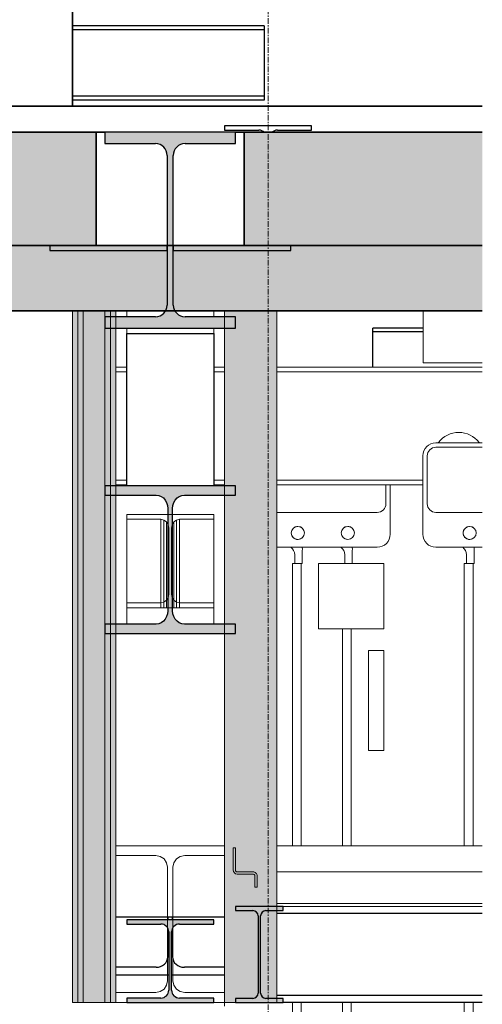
# Model space of a CAD drawing. Header units: millimetres. Extents: x 61846 to 198573, y 13020 to 52988.
# Tile 196 of 240: x 183532 to 184595, y 22546 to 24809. Entities that reach past the tile are written whole.
import ezdxf

# ---------------------------------------------------------------- set-up
doc = ezdxf.new("R2010")
doc.units = ezdxf.units.MM
doc.linetypes.add('Grid Line', pattern=[22.225, 12.7, -3.175, 3.175, -3.175])
for name, color, linetype, lineweight in [('A-FLOR', 192, 'Continuous', 50), ('A-GENM', 13, 'Continuous', 18), ('A-ROOF', 132, 'Continuous', 35), ('A-WALL', 113, 'Continuous', 25), ('E-LITE-EQPM', 33, 'Continuous', 18), ('S-BEAM', 12, 'Continuous', 35), ('S-GRID', 1, 'Continuous', 18)]:
    doc.layers.add(name, color=color, linetype=linetype, lineweight=lineweight)

# ---------------------------------------------------------------- blocks, each defined once
blk = doc.blocks.new('NLRS_63_LF_LB_plafond armatuur_gen_ISR_NLRS_63_LF_LB_plafondarmatuur recht_1200mm__7874279 - NLRS_63_LF_LB_plafond armatuur_gen_ISR_NLRS_63_LF_LB_plafondarmatuur recht_1200mm__7874279-614205-GZ lierenkamer 3')
at = {"layer": 'E-LITE-EQPM', "color": 7, "lineweight": 9}
for p, q in [((-44553.5, 24020), (-44553.5, 24140)), ((-44417.6, 24020), (-44553.5, 24020))]:
    blk.add_line(p, q, dxfattribs=at)
blk = doc.blocks.new('TadP_A_INS_INSTALLATIES_rvt-5-GZ lierenkamer 3')
at = {"layer": 'E-LITE-EQPM', "lineweight": 9}
blk.add_blockref('NLRS_63_LF_LB_plafond armatuur_gen_ISR_NLRS_63_LF_LB_plafondarmatuur recht_1200mm__7874279 - NLRS_63_LF_LB_plafond armatuur_gen_ISR_NLRS_63_LF_LB_plafondarmatuur recht_1200mm__7874279-614205-GZ lierenkamer 3', (0, 0), dxfattribs=at)
blk = doc.blocks.new('Floor_28_PBT_FL_druklaag_d_60 __320__C30_37_2599623 - Floor_28_PBT_FL_druklaag_d_60 __320__C30_37_2599623-313883-GZ lierenkamer 3')
at = {"layer": 'A-FLOR', "color": 90, "lineweight": 35}
for p, q in [((-44417.6, 24610), (-48552, 24610)), ((-44417.6, 24610), (-45360, 24610)), ((-45360, 24610), (-44417.6, 24610)), ((-46899, 24550), (-45305, 24550)), ((-45285, 24550), (-45305, 24550)), ((-45305, 24550), (-45285, 24550)), ((-45305, 24550), (-45305, 24290)), ((-44965, 24550), (-44985, 24550)), ((-44985, 24550), (-44965, 24550)), ((-44965, 24550), (-44417.6, 24550)), ((-44965, 24290), (-44965, 24550)), ((-45305, 24290), (-45121, 24290)), ((-45121, 24290), (-44965, 24290))]:
    blk.add_line(p, q, dxfattribs=at)
blk = doc.blocks.new('Floor_28_PBT_FL_druklaag_d_60 __320__C30_37_2599623 - Floor_28_PBT_FL_druklaag_d_60 __320__C30_37_2599623-313887-GZ lierenkamer 3')
blk.add_blockref('Floor_28_PBT_FL_druklaag_d_60 __320__C30_37_2599623 - Floor_28_PBT_FL_druklaag_d_60 __320__C30_37_2599623-313883-GZ lierenkamer 3', (0, 0))
blk = doc.blocks.new('Floor_28_PBT_FL_kanaalplaat_d_260_2643893 - Floor_28_PBT_FL_kanaalplaat_d_260_2643893-313922-GZ lierenkamer 3')
at = {"layer": 'A-FLOR', "lineweight": 35}
h = blk.add_hatch(color=215, dxfattribs=at)
h.paths.add_polyline_path([(-48249.6, 24290), (-45305, 24290), (-45305, 24550), (-48249.6, 24550), (-48249.6, 24348.1)])
h.paths.add_polyline_path([(-44609.6, 24290), (-44417.6, 24290), (-44417.6, 24550), (-44965, 24550), (-44965, 24290), (-44801.6, 24290)])
at = {"layer": 'A-FLOR', "color": 90, "lineweight": 35}
for p, q in [((-45305, 24550), (-48249.6, 24550)), ((-45305, 24290), (-45305, 24550)), ((-45285, 24550), (-45305, 24550)), ((-44965, 24550), (-44985, 24550)), ((-44417.6, 24550), (-44965, 24550)), ((-44965, 24550), (-44965, 24290)), ((-48249.6, 24290), (-45305, 24290)), ((-44965, 24290), (-44417.6, 24290))]:
    blk.add_line(p, q, dxfattribs=at)
blk = doc.blocks.new('Floor_28_PBT_FL_kanaalplaat_d_260_2643893 - Floor_28_PBT_FL_kanaalplaat_d_260_2643893-313926-GZ lierenkamer 3')
blk.add_blockref('Floor_28_PBT_FL_kanaalplaat_d_260_2643893 - Floor_28_PBT_FL_kanaalplaat_d_260_2643893-313922-GZ lierenkamer 3', (0, 0))
blk = doc.blocks.new('28_PBT_SF_staal_H-profiel_S355_HE180A 2656100 - 28_PBT_SF_staal_H-profiel_S355_HE180A 2656100-357186-GZ lierenkamer 3')
at = {"layer": 'S-BEAM', "color": 250, "lineweight": 25}
for p, q in [((-44919.3, 24795), (-45360, 24795)), ((-44919.3, 24785.5), (-45360, 24785.5)), ((-44919.3, 24795), (-44919.3, 24785.5)), ((-44919.3, 24785.5), (-44919.3, 24770.5)), ((-44919.3, 24770.5), (-44919.3, 24648.5)), ((-44919.3, 24633.5), (-45360, 24633.5)), ((-44919.3, 24648.5), (-44919.3, 24633.5)), ((-44919.3, 24633.5), (-44919.3, 24624)), ((-44919.3, 24624), (-45360, 24624))]:
    blk.add_line(p, q, dxfattribs=at)
blk = doc.blocks.new('28_PBT_SF_staal_H-profiel_S355_HE200A 2374485 - 28_PBT_SF_staal_H-profiel_S355_HE200A 2374485-348149-GZ lierenkamer 3')
at = {"layer": 'S-BEAM', "color": 250, "lineweight": 25}
for p, q in [((-44810, 24565), (-45010, 24565)), ((-45010, 24565), (-45010, 24555)), ((-44810, 24555), (-44810, 24565)), ((-45010, 24555), (-44931.25, 24555)), ((-44888.75, 24555), (-44810, 24555))]:
    blk.add_line(p, q, dxfattribs=at)
for centre, start, end in [((-44931.25, 24537), 46.42672, 90), ((-44888.75, 24537), 90, 133.57328)]:
    blk.add_arc(centre, 18, start, end, dxfattribs=at)
blk = doc.blocks.new('28_PBT_SF_staal_IPE-profiel_S355_IPE220 1646015 - 28_PBT_SF_staal_IPE-profiel_S355_IPE220 1646015-340950-GZ lierenkamer 3')
at = {"layer": 'S-BEAM', "lineweight": 25}
blk.add_hatch(color=5, dxfattribs=at).paths.add_polyline_path([(-44985, 22550), (-44875, 22550), (-44875, 22559.2), (-44915.1, 22559.2), (-44923.5, 22562.7), (-44927.1, 22571.2), (-44927.1, 22748.8), (-44923.5, 22757.3), (-44915.1, 22760.8), (-44875, 22760.8), (-44875, 22770), (-44985, 22769.7), (-44985, 22760.8), (-44945, 22760.8), (-44936.5, 22757.3), (-44933, 22748.8), (-44933, 22571.2), (-44936.5, 22562.7), (-44945, 22559.2), (-44985, 22559.2)])
at = {"layer": 'S-BEAM', "color": 250, "lineweight": 25}
for p, q in [((-44875, 22770), (-44985, 22770)), ((-44985, 22770), (-44985, 22760.8)), ((-44985, 22760.8), (-44945, 22760.8)), ((-44933, 22748.8), (-44933, 22571.2)), ((-44927.1, 22571.2), (-44927.1, 22748.8)), ((-44915.1, 22760.8), (-44875, 22760.8)), ((-44875, 22760.8), (-44875, 22770)), ((-44945, 22559.2), (-44985, 22559.2)), ((-44985, 22559.2), (-44985, 22550)), ((-44985, 22550), (-44875, 22550)), ((-44875, 22559.2), (-44915.1, 22559.2)), ((-44875, 22550), (-44875, 22559.2))]:
    blk.add_line(p, q, dxfattribs=at)
for centre, start, end in [((-44945, 22748.8), 0, 90), ((-44915.1, 22748.8), 90, 180), ((-44945, 22571.2), 270, 0), ((-44915.1, 22571.2), 180, 270)]:
    blk.add_arc(centre, 12, start, end, dxfattribs=at)
blk = doc.blocks.new('28_PBT_SF_staal_H-profiel_S355_HE160A - 28_PBT_SF_staal_H-profiel_S355_HE160A-336379-GZ lierenkamer 3')
at = {"layer": 'S-BEAM', "color": 250, "lineweight": 25}
for p, q in [((-44669.6, 24091), (-44669.6, 24100)), ((-44553.5, 24100), (-44669.6, 24100)), ((-44669.6, 24076), (-44669.6, 24091)), ((-44553.5, 24091), (-44669.6, 24091)), ((-44669.6, 24010), (-44669.6, 24076))]:
    blk.add_line(p, q, dxfattribs=at)
blk = doc.blocks.new('28_PBT_SF_staal_H-profiel_S355_HE300B 3021673 - 28_PBT_SF_staal_H-profiel_S355_HE300B 3021673-369130-GZ lierenkamer 3')
at = {"layer": 'S-BEAM', "lineweight": 25}
blk.add_hatch(color=5, dxfattribs=at).paths.add_polyline_path([(-45017.5, 23398), (-44985, 23398), (-44985, 23419.5), (-45108.5, 23420.2), (-45114.2, 23422.5), (-45120.4, 23427.4), (-45123.6, 23431), (-45126.8, 23436.8), (-45128.8, 23443.2), (-45129.5, 23450.1), (-45128.8, 23692.4), (-45126.8, 23698.8), (-45123.6, 23704.6), (-45119.3, 23709.5), (-45113.5, 23713.4), (-45108.5, 23715.4), (-45102.5, 23716.1), (-44985, 23716.1), (-44985, 23737.7), (-45285, 23737.7), (-45285, 23716.1), (-45161.5, 23715.4), (-45155.8, 23713.1), (-45150.7, 23709.5), (-45146.4, 23704.6), (-45143.2, 23698.8), (-45141, 23690.4), (-45140.5, 23685.6), (-45141.2, 23443.2), (-45143.2, 23436.8), (-45149.6, 23427.4), (-45150.7, 23426.2), (-45155.8, 23422.5), (-45161.5, 23420.2), (-45167.5, 23419.5), (-45285, 23419.5), (-45285, 23398), (-45041.5, 23398)])
at = {"layer": 'S-BEAM', "color": 250, "lineweight": 25}
for p, q in [((-44985, 23737.7), (-45285, 23737.7)), ((-45285, 23737.7), (-45285, 23716.1)), ((-44985, 23716.1), (-44985, 23737.7)), ((-45285, 23716.1), (-45167.5, 23716.1)), ((-45102.5, 23716.1), (-44985, 23716.1)), ((-45140.5, 23685.6), (-45140.5, 23450.1)), ((-45129.5, 23450.1), (-45129.5, 23685.6)), ((-45285, 23419.5), (-45285, 23398)), ((-45167.5, 23419.5), (-45285, 23419.5)), ((-44985, 23419.5), (-45102.5, 23419.5)), ((-44985, 23398), (-44985, 23419.5)), ((-45285, 23398), (-44985, 23398)), ((-45010, 22746), (-45260, 22746))]:
    blk.add_line(p, q, dxfattribs=at)
at = {"layer": 'S-BEAM', "color": 250, "lineweight": 25, "flags": 128}
for points in [[(-45167.5, 23716.1), (-45161.5, 23715.4), (-45155.8, 23713.1), (-45150.7, 23709.5), (-45146.4, 23704.6), (-45143.2, 23698.8), (-45141.2, 23692.4), (-45140.5, 23685.6)], [(-45129.5, 23685.6), (-45128.8, 23692.4), (-45126.8, 23698.8), (-45123.6, 23704.6), (-45119.3, 23709.5), (-45114.2, 23713.1), (-45108.5, 23715.4), (-45102.5, 23716.1)], [(-45140.5, 23450.1), (-45141.2, 23443.2), (-45143.2, 23436.8), (-45146.4, 23431), (-45150.7, 23426.2), (-45155.8, 23422.5), (-45161.5, 23420.2), (-45167.5, 23419.5)], [(-45102.5, 23419.5), (-45108.5, 23420.2), (-45114.2, 23422.5), (-45119.3, 23426.2), (-45123.6, 23431), (-45126.8, 23436.8), (-45128.8, 23443.2), (-45129.5, 23450.1)]]:
    blk.add_lwpolyline(points, dxfattribs=at)
blk = doc.blocks.new('28_PBT_SF_staal_H-profiel_S355_HE200A 3021582 - 28_PBT_SF_staal_H-profiel_S355_HE200A 3021582-369107-GZ lierenkamer 3')
at = {"layer": 'S-BEAM', "color": 250, "lineweight": 25}
for p, q in [((-45235, 24087.3), (-45035, 24087.3)), ((-45235, 23737.7), (-45235, 24087.3)), ((-45035, 24087.3), (-45035, 23737.7))]:
    blk.add_line(p, q, dxfattribs=at)
blk = doc.blocks.new('28_PBT_SF_staal_H-profiel_met_oplegstrippen _void__S355_HE450B _ oplegstrippen d_12 3021299 - 28_PBT_SF_staal_H-profiel_met_oplegstrippen _void__S355_HE450B _ oplegstrippen d_12 3021299-369040-GZ lierenkamer 3')
at = {"layer": 'S-BEAM', "lineweight": 25}
for points in [[(-45137.5, 24100), (-44985, 24100), (-44985, 24126), (-45101, 24126), (-45114.5, 24129.6), (-45124.4, 24139.5), (-45128, 24153), (-45128, 24497), (-45124.4, 24510.5), (-45114.5, 24520.4), (-45101, 24524), (-44985, 24524), (-44985, 24550), (-45285, 24550), (-45285, 24524), (-45167, 24523.5), (-45155.5, 24520.4), (-45145.6, 24510.5), (-45142, 24497), (-45142, 24153), (-45145.6, 24139.5), (-45155.5, 24129.6), (-45169, 24126), (-45285, 24126), (-45285, 24100), (-45161.5, 24100)], [(-45185.5, 24278), (-45142, 24278), (-45142, 24290), (-45412, 24290), (-45412, 24278), (-45377.5, 24278)], [(-44993.5, 24278), (-44858, 24278), (-44858, 24290), (-45128, 24290), (-45128, 24278)]]:
    blk.add_hatch(color=5, dxfattribs=at).paths.add_polyline_path(points)
at = {"layer": 'S-BEAM', "color": 250, "lineweight": 25}
for p, q in [((-44985, 24550), (-45285, 24550)), ((-45285, 24550), (-45285, 24524)), ((-44985, 24524), (-44985, 24550)), ((-45285, 24524), (-45169, 24524)), ((-45101, 24524), (-44985, 24524)), ((-45142, 24497), (-45142, 24153)), ((-45128, 24153), (-45128, 24497)), ((-45142, 24290), (-45412, 24290)), ((-45412, 24290), (-45412, 24278)), ((-45142, 24278), (-45142, 24290)), ((-44858, 24290), (-45128, 24290)), ((-45128, 24290), (-45128, 24278)), ((-44858, 24278), (-44858, 24290)), ((-45412, 24278), (-45142, 24278)), ((-45128, 24278), (-44858, 24278)), ((-45285, 24126), (-45285, 24100)), ((-45169, 24126), (-45285, 24126)), ((-44985, 24126), (-45101, 24126)), ((-44985, 24100), (-44985, 24126)), ((-45285, 24100), (-44985, 24100))]:
    blk.add_line(p, q, dxfattribs=at)
for centre, start, end in [((-45169, 24497), 0, 90), ((-45101, 24497), 90, 180), ((-45169, 24153), 270, 0), ((-45101, 24153), 180, 270)]:
    blk.add_arc(centre, 27, start, end, dxfattribs=at)
blk = doc.blocks.new('28_PBT_SF_staal_H-profiel_S355_HE300B 3021100 - 28_PBT_SF_staal_H-profiel_S355_HE300B 3021100-368994-GZ lierenkamer 3')
at = {"layer": 'S-BEAM', "color": 250, "lineweight": 25}
for p, q in [((-45140.5, 22746), (-45140.5, 22740)), ((-45129.5, 22740), (-45129.5, 22746)), ((-45140.5, 22717.4), (-45140.5, 22654.8)), ((-45129.5, 22654.8), (-45129.5, 22717.4)), ((-45167.5, 22630.6), (-45260, 22630.6)), ((-45260, 22613.5), (-45138.3, 22613.5)), ((-45131.8, 22613.5), (-45010, 22613.5)), ((-45010, 22630.6), (-45102.5, 22630.6))]:
    blk.add_line(p, q, dxfattribs=at)
for centre, start_param, end_param in [((-45167.5, 22654.8), 4.712389, 6.283185), ((-45102.5, 22654.8), 3.141593, 4.712389)]:
    blk.add_ellipse(centre, major_axis=(27, 0), ratio=0.899456, start_param=start_param, end_param=end_param, dxfattribs=at)
blk = doc.blocks.new('28_PBT_SF_staal_H-profiel_S355_HE200A 3021009 - 28_PBT_SF_staal_H-profiel_S355_HE200A 3021009-368971-GZ lierenkamer 3')
at = {"layer": 'S-BEAM', "lineweight": 25}
blk.add_hatch(color=5, dxfattribs=at).paths.add_polyline_path([(-45235, 22550), (-45035, 22550), (-45035, 22560), (-45113.8, 22560), (-45126.5, 22565.3), (-45131.8, 22578), (-45131.8, 22712), (-45126.5, 22724.7), (-45113.8, 22730), (-45035, 22730), (-45035, 22740), (-45235, 22740), (-45235, 22730), (-45156.3, 22730), (-45143.5, 22724.7), (-45138.3, 22712), (-45138.3, 22578), (-45143.5, 22565.3), (-45156.3, 22560), (-45235, 22560)])
at = {"layer": 'S-BEAM', "color": 250, "lineweight": 25}
for p, q in [((-45035, 22740), (-45235, 22740)), ((-45235, 22740), (-45235, 22730)), ((-45235, 22730), (-45156.3, 22730)), ((-45113.8, 22730), (-45035, 22730)), ((-45035, 22730), (-45035, 22740)), ((-45138.3, 22712), (-45138.3, 22578)), ((-45131.8, 22578), (-45131.8, 22712)), ((-45235, 22560), (-45235, 22550)), ((-45156.3, 22560), (-45235, 22560)), ((-45235, 22550), (-45035, 22550)), ((-45035, 22560), (-45113.8, 22560)), ((-45035, 22550), (-45035, 22560))]:
    blk.add_line(p, q, dxfattribs=at)
for centre, start, end in [((-45156.3, 22712), 0, 90), ((-45113.8, 22712), 90, 180), ((-45156.3, 22578), 270, 0), ((-45113.8, 22578), 180, 270)]:
    blk.add_arc(centre, 18, start, end, dxfattribs=at)
blk = doc.blocks.new('28_PBT_SF_staal_H-profiel_S355_HE220B 1386632 - 28_PBT_SF_staal_H-profiel_S355_HE220B 1386632-334424-GZ lierenkamer 3')
at = {"layer": 'S-BEAM', "color": 250, "lineweight": 25}
for p, q in [((-44417.6, 22754), (-44890, 22754)), ((-44417.6, 22566), (-44890, 22566)), ((-44417.6, 22550), (-44875, 22550))]:
    blk.add_line(p, q, dxfattribs=at)
blk = doc.blocks.new('TadP_A_CON_CONSTRUCTIE_rvt-5-GZ lierenkamer 3')
at = {"layer": 'A-FLOR', "color": 10, "lineweight": 18}
for name in ['Floor_28_PBT_FL_druklaag_d_60 __320__C30_37_2599623 - Floor_28_PBT_FL_druklaag_d_60 __320__C30_37_2599623-313887-GZ lierenkamer 3', 'Floor_28_PBT_FL_kanaalplaat_d_260_2643893 - Floor_28_PBT_FL_kanaalplaat_d_260_2643893-313926-GZ lierenkamer 3']:
    blk.add_blockref(name, (0, 0), dxfattribs=at)
at = {"layer": 'S-BEAM', "color": 10, "lineweight": 18}
for name in ['28_PBT_SF_staal_H-profiel_S355_HE180A 2656100 - 28_PBT_SF_staal_H-profiel_S355_HE180A 2656100-357186-GZ lierenkamer 3', '28_PBT_SF_staal_H-profiel_S355_HE200A 2374485 - 28_PBT_SF_staal_H-profiel_S355_HE200A 2374485-348149-GZ lierenkamer 3', '28_PBT_SF_staal_H-profiel_met_oplegstrippen _void__S355_HE450B _ oplegstrippen d_12 3021299 - 28_PBT_SF_staal_H-profiel_met_oplegstrippen _void__S355_HE450B _ oplegstrippen d_12 3021299-369040-GZ lierenkamer 3', '28_PBT_SF_staal_H-profiel_S355_HE200A 3021582 - 28_PBT_SF_staal_H-profiel_S355_HE200A 3021582-369107-GZ lierenkamer 3', '28_PBT_SF_staal_H-profiel_S355_HE160A - 28_PBT_SF_staal_H-profiel_S355_HE160A-336379-GZ lierenkamer 3', '28_PBT_SF_staal_H-profiel_S355_HE300B 3021673 - 28_PBT_SF_staal_H-profiel_S355_HE300B 3021673-369130-GZ lierenkamer 3', '28_PBT_SF_staal_IPE-profiel_S355_IPE220 1646015 - 28_PBT_SF_staal_IPE-profiel_S355_IPE220 1646015-340950-GZ lierenkamer 3', '28_PBT_SF_staal_H-profiel_S355_HE220B 1386632 - 28_PBT_SF_staal_H-profiel_S355_HE220B 1386632-334424-GZ lierenkamer 3', '28_PBT_SF_staal_H-profiel_S355_HE300B 3021100 - 28_PBT_SF_staal_H-profiel_S355_HE300B 3021100-368994-GZ lierenkamer 3', '28_PBT_SF_staal_H-profiel_S355_HE200A 3021009 - 28_PBT_SF_staal_H-profiel_S355_HE200A 3021009-368971-GZ lierenkamer 3']:
    blk.add_blockref(name, (0, 0), dxfattribs=at)
blk = doc.blocks.new('22_NOAHH_Wand_Wand-x 2782503 - 22_NOAHH_Wand_Wand-x 2782503-160964-GZ lierenkamer 3')
at = {"layer": 'A-WALL', "lineweight": 13}
for points in [[(-45360, 22550), (-45347.5, 22550), (-45347.5, 24140), (-45360, 24140), (-45360, 22594.317572)], [(-45347.5, 22550), (-45335, 22550), (-45335, 24140), (-45347.5, 24140), (-45347.5, 22594.317572)], [(-45285, 22550), (-45285, 24140), (-45335, 24140), (-45335, 22550)], [(-45272.5, 22550), (-45272.5, 24140), (-45285, 24140), (-45285, 22550)], [(-45272.5, 22550), (-45260, 22550), (-45260, 24140), (-45272.5, 24140), (-45272.5, 22594.317572)]]:
    blk.add_hatch(color=9, dxfattribs=at).paths.add_polyline_path(points)
at = {"layer": 'A-WALL', "color": 130, "lineweight": 13}
for p, q in [((-45347.5, 24140), (-45360, 24140)), ((-45360, 24140), (-45360, 22550)), ((-45347.5, 22550), (-45347.5, 24140)), ((-45335, 24140), (-45347.5, 24140)), ((-45347.5, 24140), (-45347.5, 22550)), ((-45335, 22550), (-45335, 24140)), ((-45285, 24140), (-45335, 24140)), ((-45335, 24140), (-45335, 22550)), ((-45285, 22550), (-45285, 24140)), ((-45272.5, 24140), (-45285, 24140)), ((-45285, 24140), (-45285, 22550)), ((-45272.5, 22550), (-45272.5, 24140)), ((-45260, 24140), (-45272.5, 24140)), ((-45272.5, 24140), (-45272.5, 22550)), ((-45260, 22550), (-45260, 24140)), ((-45360, 22550), (-45347.5, 22550)), ((-45347.5, 22550), (-45335, 22550)), ((-45335, 22550), (-45285, 22550)), ((-45285, 22550), (-45272.5, 22550)), ((-45272.5, 22550), (-45260, 22550))]:
    blk.add_line(p, q, dxfattribs=at)
blk = doc.blocks.new('21_NOAHH_Wand_Wand-x 2784256 - 21_NOAHH_Wand_Wand-x 2784256-161099-GZ lierenkamer 3')
at = {"layer": 'A-WALL', "color": 130, "lineweight": 13}
blk.add_line((-45360, 24610), (-44417.6, 24610), dxfattribs=at)
blk = doc.blocks.new('22_NOAHH_Wand_Wand-x 2789432 - 22_NOAHH_Wand_Wand-x-161662-GZ lierenkamer 3')
at = {"layer": 'A-WALL', "color": 130, "lineweight": 13}
for p, q in [((-45235, 22550), (-45260, 22550)), ((-45260, 22550), (-45235, 22550)), ((-45010, 22550), (-45035, 22550)), ((-45035, 22550), (-45010, 22550)), ((-45010, 22550), (-45010, 22541)), ((-45010, 22541), (-45010, 22550)), ((-45010, 22472), (-45010, 22456.8)), ((-45010, 22456.8), (-45010, 22472)), ((-45010, 22450.8), (-45010, 22422)), ((-45010, 22422), (-45010, 22450.8))]:
    blk.add_line(p, q, dxfattribs=at)
blk = doc.blocks.new('22_NOAHH_Wand_Wand-x 2789432 - 22_NOAHH_Wand_Wand-x 2789432-161666-GZ lierenkamer 3')
blk.add_blockref('22_NOAHH_Wand_Wand-x 2789432 - 22_NOAHH_Wand_Wand-x-161662-GZ lierenkamer 3', (0, 0))
blk = doc.blocks.new('22_NOAHH_Wand_Wand-x 2797184 - 22_NOAHH_Wand_Wand-x 2797184-162276-GZ lierenkamer 3')
at = {"layer": 'A-WALL', "lineweight": 13}
blk.add_hatch(color=9, dxfattribs=at).paths.add_polyline_path([(-44993.5, 22550), (-44890, 22550), (-44890, 24140), (-45010, 24140), (-45010, 22550)])
at = {"layer": 'A-WALL', "color": 130, "lineweight": 13}
for p, q in [((-44890, 24140), (-45010, 24140)), ((-45010, 24140), (-45010, 22550)), ((-44890, 22550), (-44890, 24140)), ((-45010, 22550), (-44890, 22550))]:
    blk.add_line(p, q, dxfattribs=at)
blk = doc.blocks.new('_NOAHH_Vloer_Vloer-x 2891927 - _NOAHH_Vloer_Vloer-x 2891927-165538-GZ lierenkamer 3')
at = {"layer": 'A-FLOR', "lineweight": 35}
blk.add_hatch(color=254, dxfattribs=at).paths.add_polyline_path([(-45377.5, 24140), (-44417.6, 24140), (-44417.6, 24290), (-46801.9, 24290), (-46801.9, 24140), (-45473.5, 24140)])
at = {"layer": 'A-FLOR', "color": 90, "lineweight": 35}
for p, q in [((-44417.6, 24290), (-46801.9, 24290)), ((-46801.9, 24140), (-44417.6, 24140))]:
    blk.add_line(p, q, dxfattribs=at)
blk = doc.blocks.new('22_NOAHH_Wand_Wand-x 2904076 - 22_NOAHH_Wand_Wand-x-166207-GZ lierenkamer 3')
at = {"layer": 'A-WALL', "color": 130, "lineweight": 13}
for p, q in [((-45010, 24140), (-45260, 24140)), ((-45260, 24140), (-45260, 22910)), ((-45235, 24126), (-45235, 24140)), ((-45235, 24140), (-45235, 24126)), ((-45035, 24126), (-45035, 24140)), ((-45035, 24140), (-45035, 24126)), ((-45010, 22910), (-45010, 24140)), ((-45235, 24087.3), (-45235, 24100)), ((-45235, 24100), (-45235, 24087.3)), ((-45035, 24087.3), (-45035, 24100)), ((-45035, 24100), (-45035, 24087.3)), ((-45235, 23660.4), (-45235, 23671.7)), ((-45235, 23660.4), (-45235, 23671.7)), ((-45235, 23671.7), (-45035, 23671.7)), ((-45235, 23671.7), (-45235, 23660.4)), ((-45235, 23468.4), (-45235, 23660.4)), ((-45156.2, 23660.4), (-45235, 23660.4)), ((-45235, 23660.4), (-45235, 23468.4)), ((-45156.2, 23468.4), (-45156.2, 23660.4)), ((-45149.4, 23658.8), (-45156.2, 23660.4)), ((-45156.2, 23660.4), (-45156.2, 23468.4)), ((-45149.4, 23658.8), (-45149.4, 23469.9)), ((-45149.4, 23469.9), (-45149.4, 23658.8)), ((-45143.5, 23654.4), (-45149.4, 23658.8)), ((-45143.5, 23474.4), (-45143.5, 23654.4)), ((-45139.6, 23647.8), (-45143.5, 23654.4)), ((-45143.5, 23654.4), (-45143.5, 23474.4)), ((-45126.5, 23654.4), (-45130.4, 23647.8)), ((-45120.6, 23658.8), (-45126.5, 23654.4)), ((-45126.5, 23474.4), (-45126.5, 23654.4)), ((-45126.5, 23654.4), (-45126.5, 23474.4)), ((-45113.7, 23660.4), (-45120.6, 23658.8)), ((-45120.6, 23469.9), (-45120.6, 23658.8)), ((-45120.6, 23658.8), (-45120.6, 23469.9)), ((-45113.7, 23468.4), (-45113.7, 23660.4)), ((-45035, 23660.4), (-45113.7, 23660.4)), ((-45113.7, 23660.4), (-45113.7, 23468.4)), ((-45035, 23660.4), (-45035, 23671.7)), ((-45035, 23671.7), (-45035, 23660.4)), ((-45035, 23671.7), (-45035, 23660.4)), ((-45035, 23468.4), (-45035, 23660.4)), ((-45035, 23660.4), (-45035, 23468.4)), ((-45138.2, 23640.1), (-45139.6, 23647.8)), ((-45138.2, 23488.7), (-45138.2, 23640.1)), ((-45130.4, 23647.8), (-45131.7, 23640.1)), ((-45131.7, 23640.1), (-45131.7, 23488.7)), ((-45149.4, 23469.9), (-45143.5, 23474.4)), ((-45143.5, 23474.4), (-45139.6, 23480.9)), ((-45143.5, 23457.1), (-45143.5, 23474.4)), ((-45143.5, 23474.4), (-45143.5, 23457.1)), ((-45139.6, 23480.9), (-45138.2, 23488.7)), ((-45131.7, 23488.7), (-45130.4, 23480.9)), ((-45130.4, 23480.9), (-45126.5, 23474.4)), ((-45126.5, 23457.1), (-45126.5, 23474.4)), ((-45126.5, 23474.4), (-45126.5, 23457.1)), ((-45126.5, 23474.4), (-45120.6, 23469.9)), ((-45235, 23457.1), (-45235, 23468.4)), ((-45235, 23457.1), (-45235, 23468.4)), ((-45235, 23468.4), (-45235, 23457.1)), ((-45235, 23468.4), (-45156.2, 23468.4)), ((-45235, 23419.5), (-45235, 23457.1)), ((-45035, 23457.1), (-45235, 23457.1)), ((-45235, 23457.1), (-45235, 23419.5)), ((-45156.2, 23468.4), (-45149.4, 23469.9)), ((-45156.2, 23457.1), (-45156.2, 23468.4)), ((-45156.2, 23468.4), (-45156.2, 23457.1)), ((-45149.4, 23457.1), (-45149.4, 23469.9)), ((-45149.4, 23469.9), (-45149.4, 23457.1)), ((-45120.6, 23457.1), (-45120.6, 23469.9)), ((-45120.6, 23469.9), (-45120.6, 23457.1)), ((-45120.6, 23469.9), (-45113.7, 23468.4)), ((-45113.7, 23457.1), (-45113.7, 23468.4)), ((-45113.7, 23468.4), (-45113.7, 23457.1)), ((-45113.7, 23468.4), (-45035, 23468.4)), ((-45035, 23457.1), (-45035, 23468.4)), ((-45035, 23468.4), (-45035, 23457.1)), ((-45035, 23468.4), (-45035, 23457.1)), ((-45035, 23419.5), (-45035, 23457.1)), ((-45035, 23457.1), (-45035, 23419.5)), ((-45260, 22910), (-45010, 22910)), ((-45260, 22887.5), (-45260, 22572.5)), ((-45168.2, 22887.5), (-45260, 22887.5)), ((-45157.9, 22885.4), (-45168.2, 22887.5)), ((-45149.2, 22879.6), (-45157.9, 22885.4)), ((-45112.1, 22885.4), (-45120.8, 22879.6)), ((-45101.7, 22887.5), (-45112.1, 22885.4)), ((-45010, 22887.5), (-45101.7, 22887.5)), ((-45010, 22572.5), (-45010, 22887.5)), ((-45143.3, 22870.8), (-45149.2, 22879.6)), ((-45141.2, 22860.5), (-45143.3, 22870.8)), ((-45126.7, 22870.8), (-45128.7, 22860.5)), ((-45120.8, 22879.6), (-45126.7, 22870.8)), ((-45141.2, 22599.5), (-45141.2, 22860.5)), ((-45128.7, 22860.5), (-45128.7, 22599.5)), ((-45141.2, 22613.5), (-45141.2, 22599.5)), ((-45141.2, 22599.5), (-45141.2, 22613.5)), ((-45128.7, 22599.5), (-45128.7, 22613.5)), ((-45128.7, 22613.5), (-45128.7, 22599.5)), ((-45143.3, 22589.2), (-45149.2, 22580.4)), ((-45149.2, 22580.4), (-45143.3, 22589.2)), ((-45149.2, 22580.4), (-45143.3, 22589.2)), ((-45141.2, 22599.5), (-45143.3, 22589.2)), ((-45143.3, 22589.2), (-45141.2, 22599.5)), ((-45143.3, 22589.2), (-45141.2, 22599.5)), ((-45126.7, 22589.2), (-45128.7, 22599.5)), ((-45128.7, 22599.5), (-45126.7, 22589.2)), ((-45128.7, 22599.5), (-45126.7, 22589.2)), ((-45120.8, 22580.4), (-45126.7, 22589.2)), ((-45126.7, 22589.2), (-45120.8, 22580.4)), ((-45126.7, 22589.2), (-45120.8, 22580.4)), ((-45260, 22572.5), (-45168.2, 22572.5)), ((-45260, 22572.5), (-45168.2, 22572.5)), ((-45168.2, 22572.5), (-45260, 22572.5)), ((-45157.9, 22574.6), (-45168.2, 22572.5)), ((-45168.2, 22572.5), (-45157.9, 22574.6)), ((-45168.2, 22572.5), (-45157.9, 22574.6)), ((-45149.2, 22580.4), (-45157.9, 22574.6)), ((-45157.9, 22574.6), (-45149.2, 22580.4)), ((-45157.9, 22574.6), (-45149.2, 22580.4)), ((-45112.1, 22574.6), (-45120.8, 22580.4)), ((-45120.8, 22580.4), (-45112.1, 22574.6)), ((-45120.8, 22580.4), (-45112.1, 22574.6)), ((-45101.7, 22572.5), (-45112.1, 22574.6)), ((-45112.1, 22574.6), (-45101.7, 22572.5)), ((-45112.1, 22574.6), (-45101.7, 22572.5)), ((-45010, 22572.5), (-45101.7, 22572.5)), ((-45101.7, 22572.5), (-45010, 22572.5)), ((-45101.7, 22572.5), (-45010, 22572.5))]:
    blk.add_line(p, q, dxfattribs=at)
blk = doc.blocks.new('22_NOAHH_Wand_Wand-x 2904076 - 22_NOAHH_Wand_Wand-x 2904076-166211-GZ lierenkamer 3')
blk.add_blockref('22_NOAHH_Wand_Wand-x 2904076 - 22_NOAHH_Wand_Wand-x-166207-GZ lierenkamer 3', (0, 0))
blk = doc.blocks.new('27_NOAHH_Dak_Dak-x 2914055 - 27_NOAHH_Dak_Dak-x-167779-GZ lierenkamer 3')
at = {"layer": 'A-ROOF', "color": 250, "lineweight": 25}
for p, q in [((-44417.6, 24910), (-45360, 24910)), ((-45360, 24910), (-45360, 24610)), ((-45360, 24610), (-44417.6, 24610))]:
    blk.add_line(p, q, dxfattribs=at)
blk = doc.blocks.new('27_NOAHH_Dak_Dak-x 2914055 - 27_NOAHH_Dak_Dak-x 2914055-167783-GZ lierenkamer 3')
blk.add_blockref('27_NOAHH_Dak_Dak-x 2914055 - 27_NOAHH_Dak_Dak-x-167779-GZ lierenkamer 3', (0, 0))
blk = doc.blocks.new('27_NOAHH_Dak_Dak-x 2914359 - 27_NOAHH_Dak_Dak-x 2914359-167801-GZ lierenkamer 3')
at = {"layer": 'A-ROOF', "color": 250, "lineweight": 25}
for p, q in [((-45360, 24610), (-45360, 24910)), ((-46801.6, 24610), (-45360, 24610))]:
    blk.add_line(p, q, dxfattribs=at)
blk = doc.blocks.new('TadP_A_BWK_BOUWKUNDE_rvt-5-GZ lierenkamer 3')
at = {"layer": 'A-FLOR', "lineweight": 9}
blk.add_blockref('_NOAHH_Vloer_Vloer-x 2891927 - _NOAHH_Vloer_Vloer-x 2891927-165538-GZ lierenkamer 3', (0, 0), dxfattribs=at)
at = {"layer": 'A-ROOF', "lineweight": 9}
for name in ['27_NOAHH_Dak_Dak-x 2914359 - 27_NOAHH_Dak_Dak-x 2914359-167801-GZ lierenkamer 3', '27_NOAHH_Dak_Dak-x 2914055 - 27_NOAHH_Dak_Dak-x 2914055-167783-GZ lierenkamer 3']:
    blk.add_blockref(name, (0, 0), dxfattribs=at)
at = {"layer": 'A-WALL', "lineweight": 9}
for name in ['21_NOAHH_Wand_Wand-x 2784256 - 21_NOAHH_Wand_Wand-x 2784256-161099-GZ lierenkamer 3', '22_NOAHH_Wand_Wand-x 2782503 - 22_NOAHH_Wand_Wand-x 2782503-160964-GZ lierenkamer 3', '22_NOAHH_Wand_Wand-x 2904076 - 22_NOAHH_Wand_Wand-x 2904076-166211-GZ lierenkamer 3', '22_NOAHH_Wand_Wand-x 2797184 - 22_NOAHH_Wand_Wand-x 2797184-162276-GZ lierenkamer 3', '22_NOAHH_Wand_Wand-x 2789432 - 22_NOAHH_Wand_Wand-x 2789432-161666-GZ lierenkamer 3']:
    blk.add_blockref(name, (0, 0), dxfattribs=at)
blk = doc.blocks.new('Portaalbrug _ fundatie - Portaalbrug _ Fundatie-492727-GZ lierenkamer 3')
at = {"layer": 'A-GENM'}
for p, q in [((-44890, 22776.9), (-44417.6, 22776.9)), ((-44875, 22770), (-44417.6, 22770))]:
    blk.add_line(p, q, dxfattribs=at)
blk = doc.blocks.new('Plank rollenzolder strip - Plank rollenzolder strip-4044606-GZ lierenkamer 3')
at = {"layer": 'A-GENM'}
for p, q in [((-44417.6, 22910), (-44890, 22910)), ((-44890, 22850), (-44417.6, 22850))]:
    blk.add_line(p, q, dxfattribs=at)
blk = doc.blocks.new('Oplegging planken enkel - Oplegging planken met gat korte pootjes-2607422-GZ lierenkamer 3')
at = {"layer": 'A-GENM'}
for p, q in [((-44985.3, 22905), (-44990.3, 22905)), ((-44990.3, 22905), (-44990.3, 22854.5)), ((-44985.3, 22854.4), (-44985.3, 22905)), ((-44981, 22845), (-44945, 22845)), ((-44945.1, 22850), (-44980.8, 22850)), ((-44940.3, 22840.5), (-44940.3, 22815)), ((-44935.3, 22815), (-44935.3, 22840.5)), ((-44940.3, 22815), (-44935.3, 22815))]:
    blk.add_line(p, q, dxfattribs=at)
for centre, radius, start, end in [((-44980.8, 22854.5), 9.5, 180, 268.9114), ((-44980.8, 22854.5), 4.5, 181.3383, 270), ((-44944.8, 22840.5), 9.5, 0, 91.4283), ((-44944.8, 22840.5), 4.5, 0, 92.1285)]:
    blk.add_arc(centre, radius, start, end, dxfattribs=at)
blk = doc.blocks.new('Orkestkamer kettingtakel - Opgeborgen buitenzijde-4861239-GZ lierenkamer 3')
at = {"layer": 'A-GENM'}
for p, q in [((-44639.2, 23696.2), (-44639.2, 23740)), ((-44629.2, 23626.2), (-44629.2, 23740)), ((-44890, 23676.2), (-44659.2, 23676.2)), ((-44890, 23596.2), (-44659.2, 23596.2)), ((-44831.5, 23559), (-44831.5, 23588.6)), ((-44716.5, 23559), (-44716.5, 23588.6)), ((-44848.8, 23578.7), (-44848.7, 23559)), ((-44733.8, 23578.7), (-44733.7, 23559)), ((-44854, 23559), (-44854, 22910)), ((-44854, 23559), (-44849, 23559)), ((-44848.7, 23559), (-44831.5, 23559)), ((-44834, 22910), (-44834, 23559)), ((-44794, 23559), (-44644, 23559)), ((-44794, 23409), (-44794, 23559)), ((-44644, 23409), (-44644, 23559)), ((-44644, 23409), (-44794, 23409)), ((-44739, 23409), (-44739, 22910)), ((-44719, 22910), (-44719, 23409)), ((-44679, 23359), (-44644, 23359)), ((-44679, 23129), (-44679, 23359)), ((-44644, 23129), (-44644, 23359)), ((-44644, 23129), (-44679, 23129)), ((-44854, 22550), (-44854, 22459.6)), ((-44834, 22459.9), (-44834, 22550)), ((-44739, 22550), (-44739, 22461.6)), ((-44719, 22461.9), (-44719, 22550)), ((-44854, 22453.6), (-44854, 22451.8)), ((-44834, 22451.8), (-44834, 22453.9)), ((-44739, 22455.6), (-44739, 22451.8)), ((-44719, 22451.8), (-44719, 22455.9)), ((-44704, 22451.8), (-44869, 22451.8)), ((-44869, 22451.8), (-44869, 22389.3)), ((-44704, 22392.2), (-44704, 22451.8)), ((-44704, 22381.9), (-44704, 22386.2)), ((-44869, 22383.3), (-44869, 22381.9)), ((-44869, 22381.9), (-44824, 22336.9)), ((-44749, 22336.9), (-44704, 22381.9)), ((-44824, 22336.9), (-44795.1, 22336.9)), ((-44795.1, 22336.9), (-44795.1, 22322.1)), ((-44777.9, 22312.2), (-44777.9, 22336.9)), ((-44777.9, 22336.9), (-44749, 22336.9)), ((-44798.7, 22282.4), (-44784.2, 22296.9)), ((-44756.8, 22281.8), (-44777.4, 22261.2)), ((-44753.7, 22269.6), (-44749.3, 22275.3))]:
    blk.add_line(p, q, dxfattribs=at)
for centre, radius, start, end in [((-44659.2, 23696.2), 20, 270, 0), ((-44841.7, 23629), 15, 0, 180), ((-44841.7, 23629), 15, 135, 180), ((-44841.7, 23629), 15, 90, 120), ((-44841.7, 23629), 15, 45, 75), ((-44841.7, 23629), 15, 0, 30), ((-44726.7, 23629), 15, 360, 180), ((-44726.7, 23629), 15, 105, 165), ((-44726.7, 23629), 15, 60, 90), ((-44726.7, 23629), 15, 0, 30), ((-44841.7, 23629), 15, 180, 0), ((-44841.7, 23629), 15, 180, 285), ((-44841.7, 23629), 15, 300, 330), ((-44726.7, 23629), 15, 180, 0), ((-44726.7, 23629), 15, 195, 255), ((-44726.7, 23629), 15, 270, 0), ((-44659.2, 23626.2), 30, 270, 0), ((-44872.2, 23577.8), 23.5, 2.259, 52.0234), ((-44844.9, 23592), 13.8, 345.7812, 15.237), ((-44757.2, 23577.8), 23.5, 2.259, 52.0234), ((-44729.9, 23592), 13.8, 345.7812, 15.237), ((-44818.6, 22323), 23.5, 302.1665, 357.7565), ((-44794.4, 22267), 38, 107.8886, 264.9686), ((-44791.3, 22308.8), 13.8, 300.5947, 14.2343), ((-44788, 22271.8), 15, 135.0713, 225.056), ((-44753.3, 22278.3), 4.98, 321.9117, 135.4549), ((-44788, 22271.8), 15, 314.3213, 315.0407), ((-44794.4, 22267), 38, 296.3922, 352.6038), ((-44748.6, 22263.2), 8.24, 128.6467, 187.4083)]:
    blk.add_arc(centre, radius, start, end, dxfattribs=at)
blk = doc.blocks.new('Orkestkamer kettingtakel - Opgeborgen binnenzijde-5759605-GZ lierenkamer 3')
at = {"layer": 'A-GENM'}
for p, q in [((-45260, 24010), (-45235, 24010)), ((-45260, 23999.8), (-45235, 23999.8)), ((-45035, 24010), (-45010, 24010)), ((-45035, 23999.8), (-45010, 23999.8)), ((-44890, 24010), (-44417.6, 24010)), ((-44890, 23999.8), (-44417.6, 23999.8)), ((-44417.6, 23836.2), (-44524.2, 23836.2)), ((-44417.6, 23826.2), (-44524.2, 23826.2)), ((-44554.2, 23806.2), (-44554.2, 23626.2)), ((-44544.2, 23806.2), (-44544.2, 23696.2)), ((-45260, 23750.2), (-45235, 23750.2)), ((-45035, 23750.2), (-45010, 23750.2)), ((-44890, 23750.2), (-44554.2, 23750.2)), ((-45260, 23740), (-45235, 23740)), ((-45035, 23740), (-45010, 23740)), ((-44890, 23740), (-44554.2, 23740)), ((-44524.2, 23676.2), (-44417.6, 23676.2)), ((-44524.2, 23596.2), (-44417.6, 23596.2)), ((-44436.5, 23559), (-44436.5, 23588.6)), ((-44453.8, 23578.7), (-44453.7, 23559)), ((-44459, 23559), (-44459, 22910)), ((-44459, 23559), (-44454, 23559)), ((-44453.7, 23559), (-44436.5, 23559)), ((-44439, 22910), (-44439, 23559)), ((-44459, 22550), (-44459, 22466.5)), ((-44439, 22466.8), (-44439, 22550)), ((-44459, 22460.5), (-44459, 22451.8)), ((-44439, 22451.8), (-44439, 22460.8)), ((-44417.6, 22451.8), (-44474, 22451.8)), ((-44474, 22451.8), (-44474, 22396.2)), ((-44474, 22390.2), (-44474, 22381.9)), ((-44474, 22381.9), (-44429, 22336.9)), ((-44429, 22336.9), (-44417.6, 22336.9))]:
    blk.add_line(p, q, dxfattribs=at)
for centre, radius, start, end in [((-44471.7, 23801), 59, 37.7353, 142.2647), ((-44524.2, 23806.2), 30, 90, 180), ((-44524.2, 23806.2), 20, 90, 180), ((-44524.2, 23696.2), 20, 180, 270), ((-44446.7, 23629), 15, 0, 180), ((-44446.7, 23629), 15, 135, 180), ((-44446.7, 23629), 15, 90, 120), ((-44446.7, 23629), 15, 45, 75), ((-44446.7, 23629), 15, 0, 30), ((-44524.2, 23626.2), 30, 180, 270), ((-44446.7, 23629), 15, 180, 0), ((-44446.7, 23629), 15, 180, 285), ((-44446.7, 23629), 15, 300, 330), ((-44477.2, 23577.8), 23.5, 2.259, 52.0234), ((-44449.9, 23592), 13.8, 345.7812, 15.237), ((-44399.4, 22267), 38, 118.848, 241.1424)]:
    blk.add_arc(centre, radius, start, end, dxfattribs=at)

msp = doc.modelspace()

# ---------------------------------------------------------------- linework, layer by layer
at = {"layer": 'S-GRID', "linetype": 'Grid Line'}
msp.add_line((184102.8, 13020.4), (184102.8, 28603), dxfattribs=at)

# ---------------------------------------------------------------- block references
at = {"color": 210, "lineweight": 5}
for name in ['TadP_A_BWK_BOUWKUNDE_rvt-5-GZ lierenkamer 3', 'TadP_A_CON_CONSTRUCTIE_rvt-5-GZ lierenkamer 3', 'TadP_A_INS_INSTALLATIES_rvt-5-GZ lierenkamer 3']:
    msp.add_blockref(name, (229012.8, 0), dxfattribs=at)
at = {"layer": 'A-GENM'}
for name in ['Orkestkamer kettingtakel - Opgeborgen binnenzijde-5759605-GZ lierenkamer 3', 'Orkestkamer kettingtakel - Opgeborgen buitenzijde-4861239-GZ lierenkamer 3', 'Plank rollenzolder strip - Plank rollenzolder strip-4044606-GZ lierenkamer 3', 'Oplegging planken enkel - Oplegging planken met gat korte pootjes-2607422-GZ lierenkamer 3', 'Portaalbrug _ fundatie - Portaalbrug _ Fundatie-492727-GZ lierenkamer 3']:
    msp.add_blockref(name, (229012.8, 0), dxfattribs=at)

doc.saveas('drawing.dxf')
